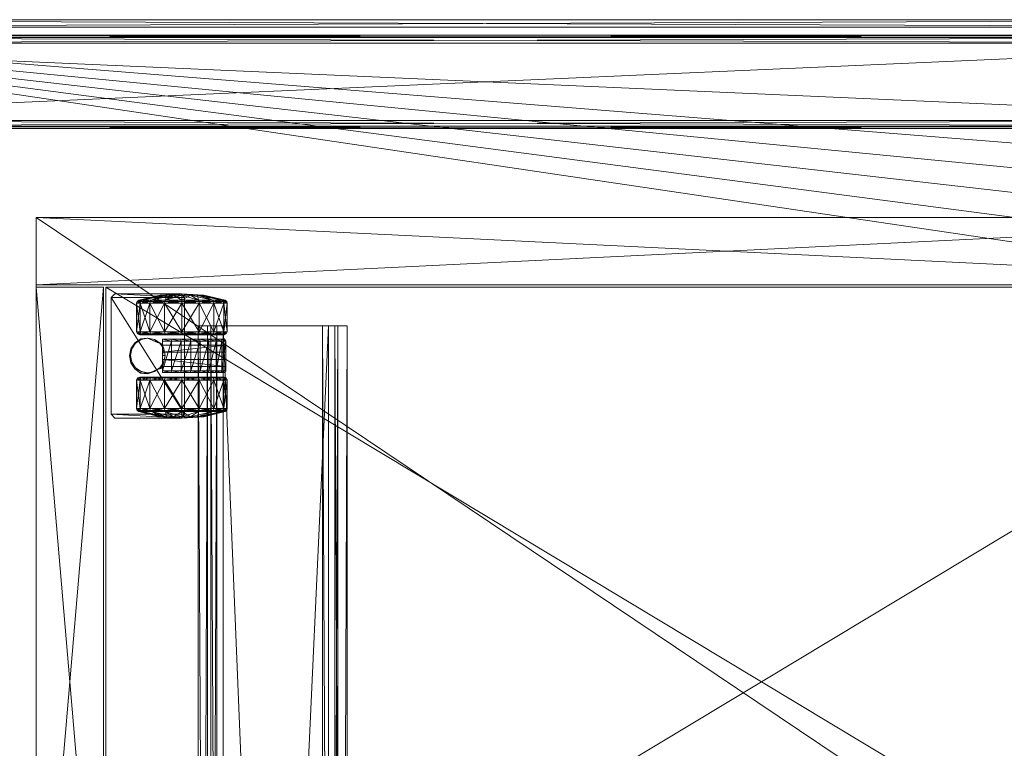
# Model space of a CAD drawing. Header units: inches. Extents: x 66 to 744, y -89 to 88.
# Tile 152 of 256: x 553 to 569, y 67 to 79. Entities that reach past the tile are written whole.
import ezdxf

# ---------------------------------------------------------------- set-up
doc = ezdxf.new("R2010")
doc.units = ezdxf.units.IN
doc.header["$MEASUREMENT"] = 0
for name, color, linetype, true_color in [('CET color Burlywood4', 7, 'Continuous', 0x8d7057), ('CET color Grey100', 7, 'Continuous', 0xffffff), ('CET color Grey19', 7, 'Continuous', 0x2f2e34), ('CET color Grey2', 7, 'Continuous', 0x060606), ('CET color Grey80', 7, 'Continuous', 0xcccdc8)]:
    doc.layers.add(name, color=color, linetype=linetype, true_color=true_color)
doc.layers.add('CET Default', color=7, linetype='Continuous')

# ---------------------------------------------------------------- blocks, each defined once
blk = doc.blocks.new('*C178')
at = {"layer": 'CET color Grey19', "linetype": 'Continuous', "lineweight": 0}
mesh = blk.add_polyface(dxfattribs=at)
corners = [(0, 2.2, -0.1), (0, 2.2), (0, 2.05, -0.1), (0, 2), (0, 1.9, -0.3), (0, 1.8, -0.2), (0, 0.2, -0.2), (0, 0.1, -0.3), (0, 0), (0, -0.05, -0.1), (0, -0.2), (0, -0.2, -0.1), (39, 2.2, -0.1), (39, 2.2, 0), (39, 2.05, -0.1), (39, 2, 0), (39, 1.9, -0.3), (39, 1.8, -0.2), (39, 0.2, -0.2), (39, 0.1, -0.3), (39, 0, 0), (39, -0.05, -0.1), (39, -0.2, 0), (39, -0.2, -0.1)]
mesh.append_faces([[corners[k] for k in face] for face in [(0, 2, 1, 0), (2, 3, 1, 2), (2, 4, 3, 2), (4, 5, 3, 4), (4, 6, 5, 4), (4, 7, 6, 4), (7, 8, 6, 7), (7, 9, 8, 7), (9, 10, 8, 9), (9, 11, 10, 9), (22, 23, 21, 22), (20, 22, 21, 20), (20, 21, 19, 20), (18, 20, 19, 18), (18, 19, 16, 18), (17, 18, 16, 17), (15, 17, 16, 15), (15, 16, 14, 15), (13, 15, 14, 13), (13, 14, 12, 13), (22, 20, 10, 22), (20, 8, 10, 20), (23, 22, 11, 23), (22, 10, 11, 22), (21, 23, 9, 21), (23, 11, 9, 23), (19, 21, 7, 19), (21, 9, 7, 21), (16, 19, 4, 16), (19, 7, 4, 19), (14, 16, 2, 14), (16, 4, 2, 16), (12, 14, 0, 12), (14, 2, 0, 14), (13, 12, 1, 13), (12, 0, 1, 12), (15, 13, 3, 15), (13, 1, 3, 13), (17, 15, 5, 17), (15, 3, 5, 15), (18, 17, 6, 18), (17, 5, 6, 17), (20, 18, 8, 20), (18, 6, 8, 18)]])
blk = doc.blocks.new('*C181')
at = {"layer": 'CET Default', "linetype": 'Continuous', "lineweight": 0, "rotation": 90.0000000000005}
blk.add_blockref('*C178', (97.944, 48.771), dxfattribs=at)
blk = doc.blocks.new('*C266')
at = {"layer": 'CET color Burlywood4', "linetype": 'Continuous', "lineweight": 0}
mesh = blk.add_polyface(dxfattribs=at)
corners = [(47.882, -0.118, 27.75), (0.118, -0.118, 27.75), (2.509, -23.913, 27.75), (4.512, -24.254, 27.75), (43.52, -29.575, 27.75), (44.003, -29.722, 27.75), (44.496, -29.828, 27.75), (44.996, -29.892, 27.75), (45.5, -29.913, 27.75), (47.882, -29.913, 27.75), (0.118, -23.913, 27.75)]
mesh.append_faces([[corners[k] for k in face] for face in [(0, 2, 1, 0), (0, 3, 2, 0), (0, 4, 3, 0), (0, 5, 4, 0), (0, 6, 5, 0), (0, 7, 6, 0), (0, 8, 7, 0), (0, 9, 8, 0), (2, 10, 1, 2)]])
at = {"layer": 'CET color Grey80', "linetype": 'Continuous', "lineweight": 0}
mesh = blk.add_polyface(dxfattribs=at)
corners = [(47.882, -0.118, 27.75), (47.882, -0.118, 29), (48, 0, 28.882), (48, 0, 27.868), (47.882, -29.913, 27.75), (47.882, -29.913, 29), (48, -29.913, 28.882), (48, -29.913, 27.868)]
mesh.append_faces([[corners[k] for k in face] for face in [(0, 4, 5, 0), (0, 5, 1, 0), (1, 5, 6, 1), (1, 6, 2, 1), (2, 6, 7, 2), (2, 7, 3, 2), (3, 7, 4, 3), (3, 4, 0, 3)]])
mesh = blk.add_polyface(dxfattribs=at)
corners = [(47.882, -0.118, 29), (0.118, -0.118, 29), (2.509, -23.913, 29), (4.512, -24.254, 29), (43.52, -29.575, 29), (44.003, -29.722, 29), (44.496, -29.828, 29), (44.996, -29.892, 29), (45.5, -29.913, 29), (47.882, -29.913, 29), (0.118, -23.913, 29)]
mesh.append_faces([[corners[k] for k in face] for face in [(0, 1, 2, 0), (0, 2, 3, 0), (0, 3, 4, 0), (0, 4, 5, 0), (0, 5, 6, 0), (0, 6, 7, 0), (0, 7, 8, 0), (0, 8, 9, 0), (2, 1, 10, 2)]])
mesh = blk.add_polyface(dxfattribs=at)
corners = [(46.25, -29.13, 27.625), (46.287, -29.13, 27.713), (46.375, -29.13, 27.75), (47.625, -29.13, 27.75), (47.713, -29.13, 27.713), (47.75, -29.13, 27.625), (47.75, -29.13, 26.375), (47.713, -29.13, 26.287), (47.625, -29.13, 26.25), (46.375, -29.13, 26.25), (46.287, -29.13, 26.287), (46.25, -29.13, 26.375), (46.25, -0.87, 27.625), (46.287, -0.87, 27.713), (46.375, -0.87, 27.75), (47.625, -0.87, 27.75), (47.713, -0.87, 27.713), (47.75, -0.87, 27.625), (47.75, -0.87, 26.375), (47.713, -0.87, 26.287), (47.625, -0.87, 26.25), (46.375, -0.87, 26.25), (46.287, -0.87, 26.287), (46.25, -0.87, 26.375)]
mesh.append_faces([[corners[k] for k in face] for face in [(0, 2, 1, 0), (0, 3, 2, 0), (0, 4, 3, 0), (0, 5, 4, 0), (0, 6, 5, 0), (0, 7, 6, 0), (0, 8, 7, 0), (0, 9, 8, 0), (0, 10, 9, 0), (0, 11, 10, 0), (22, 23, 12, 22), (21, 22, 12, 21), (20, 21, 12, 20), (19, 20, 12, 19), (18, 19, 12, 18), (17, 18, 12, 17), (16, 17, 12, 16), (15, 16, 12, 15), (14, 15, 12, 14), (13, 14, 12, 13), (13, 12, 1, 13), (12, 0, 1, 12), (14, 13, 2, 14), (13, 1, 2, 13), (15, 14, 3, 15), (14, 2, 3, 14), (16, 15, 4, 16), (15, 3, 4, 15), (17, 16, 5, 17), (16, 4, 5, 16), (18, 17, 6, 18), (17, 5, 6, 17), (19, 18, 7, 19), (18, 6, 7, 18), (20, 19, 8, 20), (19, 7, 8, 19), (21, 20, 9, 21), (20, 8, 9, 20), (22, 21, 10, 22), (21, 9, 10, 21), (23, 22, 11, 23), (22, 10, 11, 22), (12, 23, 0, 12), (23, 11, 0, 23)]])
mesh = blk.add_polyface(dxfattribs=at)
corners = [(46.25, -29.13, 21.515), (46.287, -29.13, 21.603), (46.375, -29.13, 21.64), (47.625, -29.13, 21.64), (47.713, -29.13, 21.603), (47.75, -29.13, 21.515), (47.75, -29.13, 21.125), (47.713, -29.13, 21.037), (47.625, -29.13, 21), (46.375, -29.13, 21), (46.287, -29.13, 21.037), (46.25, -29.13, 21.125), (46.25, -0.87, 21.515), (46.287, -0.87, 21.603), (46.375, -0.87, 21.64), (47.625, -0.87, 21.64), (47.713, -0.87, 21.603), (47.75, -0.87, 21.515), (47.75, -0.87, 21.125), (47.713, -0.87, 21.037), (47.625, -0.87, 21), (46.375, -0.87, 21), (46.287, -0.87, 21.037), (46.25, -0.87, 21.125)]
mesh.append_faces([[corners[k] for k in face] for face in [(0, 2, 1, 0), (0, 3, 2, 0), (0, 4, 3, 0), (0, 5, 4, 0), (0, 6, 5, 0), (0, 7, 6, 0), (0, 8, 7, 0), (0, 9, 8, 0), (0, 10, 9, 0), (0, 11, 10, 0), (22, 23, 12, 22), (21, 22, 12, 21), (20, 21, 12, 20), (19, 20, 12, 19), (18, 19, 12, 18), (17, 18, 12, 17), (16, 17, 12, 16), (15, 16, 12, 15), (14, 15, 12, 14), (13, 14, 12, 13), (13, 12, 1, 13), (12, 0, 1, 12), (14, 13, 2, 14), (13, 1, 2, 13), (15, 14, 3, 15), (14, 2, 3, 14), (16, 15, 4, 16), (15, 3, 4, 15), (17, 16, 5, 17), (16, 4, 5, 16), (18, 17, 6, 18), (17, 5, 6, 17), (19, 18, 7, 19), (18, 6, 7, 18), (20, 19, 8, 20), (19, 7, 8, 19), (21, 20, 9, 21), (20, 8, 9, 20), (22, 21, 10, 22), (21, 9, 10, 21), (23, 22, 11, 23), (22, 10, 11, 22), (12, 23, 0, 12), (23, 11, 0, 23)]])
blk = doc.blocks.new('*C270')
at = {"layer": 'CET Default', "linetype": 'Continuous', "lineweight": 0, "rotation": 89.99999999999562}
blk.add_blockref('*C266', (85.371, 44.701), dxfattribs=at)
blk = doc.blocks.new('*C254')
at = {"layer": 'CET color Grey100', "linetype": 'Continuous', "lineweight": 0}
mesh = blk.add_polyface(dxfattribs=at)
corners = [(0.02, 0.7, 24.691), (14.98, 0.7, 24.691), (14.98, 22.98, 24.691), (0.02, 22.98, 24.691)]
mesh.append_faces([[corners[k] for k in face] for face in [(0, 1, 2, 0), (0, 2, 3, 0)]])
mesh = blk.add_polyface(dxfattribs=at)
corners = [(0.02, 0.7, 24.671), (14.98, 0.7, 24.671), (14.98, 22.98, 24.671), (0.02, 22.98, 24.671)]
mesh.append_faces([[corners[k] for k in face] for face in [(0, 2, 1, 0), (0, 3, 2, 0)]])
mesh = blk.add_polyface(dxfattribs=at)
corners = [(1.145, 22.98, 1.891), (13.855, 22.98, 1.891), (13.855, 21.895, 1.891), (1.145, 21.895, 1.891), (1.145, 21.895, 24.652), (13.855, 21.895, 24.652), (13.855, 22.98, 24.652), (1.145, 22.98, 24.652)]
mesh.append_faces([[corners[k] for k in face] for face in [(0, 1, 2, 0), (0, 2, 3, 0), (4, 5, 6, 4), (4, 6, 7, 4), (3, 2, 5, 3), (3, 5, 4, 3), (2, 1, 6, 2), (2, 6, 5, 2), (1, 0, 7, 1), (1, 7, 6, 1), (0, 3, 4, 0), (0, 4, 7, 0)]])
mesh = blk.add_polyface(dxfattribs=at)
corners = [(13.895, 22.98, 1.891), (14.98, 22.98, 1.891), (14.98, 0.719, 1.891), (13.895, 0.719, 1.891), (13.895, 0.719, 24.652), (14.98, 0.719, 24.652), (14.98, 22.98, 24.652), (13.895, 22.98, 24.652)]
mesh.append_faces([[corners[k] for k in face] for face in [(0, 1, 2, 0), (0, 2, 3, 0), (4, 5, 6, 4), (4, 6, 7, 4), (3, 2, 5, 3), (3, 5, 4, 3), (2, 1, 6, 2), (2, 6, 5, 2), (1, 0, 7, 1), (1, 7, 6, 1), (0, 3, 4, 0), (0, 4, 7, 0)]])
mesh = blk.add_polyface(dxfattribs=at)
corners = [(1.145, 21.855, 1.891), (13.855, 21.855, 1.891), (13.855, 0.719, 1.891), (1.145, 0.719, 1.891), (1.145, 0.719, 2.23), (13.855, 0.719, 2.23), (13.855, 21.855, 2.23), (1.145, 21.855, 2.23)]
mesh.append_faces([[corners[k] for k in face] for face in [(0, 1, 2, 0), (0, 2, 3, 0), (4, 5, 6, 4), (4, 6, 7, 4), (3, 2, 5, 3), (3, 5, 4, 3), (2, 1, 6, 2), (2, 6, 5, 2), (1, 0, 7, 1), (1, 7, 6, 1), (0, 3, 4, 0), (0, 4, 7, 0)]])
at = {"layer": 'CET color Grey2', "linetype": 'Continuous', "lineweight": 0}
mesh = blk.add_polyface(dxfattribs=at)
corners = [(12.36, 21.145, 0.464), (11.901, 21.145, 0.464), (11.901, 21.303, 0.701), (12.36, 21.303, 0.701), (11.871, 21.139, 0.47), (11.871, 21.295, 0.704), (11.853, 21.121, 0.488), (11.853, 21.272, 0.714), (11.771, 20.955, 0.845), (11.901, 21.359, 0.98), (12.36, 21.359, 0.98), (11.871, 21.35, 0.98), (11.853, 21.325, 0.98), (11.771, 20.982, 0.98), (11.901, 21.303, 1.259), (11.871, 21.295, 1.256), (11.853, 21.272, 1.246), (11.771, 20.955, 1.115), (12.36, 21.303, 1.259), (11.901, 21.145, 1.496), (11.871, 21.139, 1.49), (11.853, 21.121, 1.472), (11.771, 20.878, 1.229), (12.36, 21.145, 1.496), (11.901, 20.908, 1.654), (11.871, 20.905, 1.646), (11.853, 20.895, 1.623), (11.75, 21.71, 2), (11.81, 21.77, 2), (11.81, 21.77, 1.881), (11.75, 21.71, 1.881), (11.75, 20.649, 1.881), (11.81, 20.589, 1.881)]
mesh.append_faces([[corners[k] for k in face] for face in [(0, 1, 2, 0), (0, 2, 3, 0), (1, 4, 5, 1), (1, 5, 2, 1), (4, 6, 7, 4), (4, 7, 5, 4), (6, 8, 7, 6), (3, 2, 9, 3), (3, 9, 10, 3), (2, 5, 11, 2), (2, 11, 9, 2), (5, 7, 12, 5), (5, 12, 11, 5), (7, 8, 13, 7), (7, 13, 12, 7), (10, 9, 14, 10), (9, 11, 15, 9), (9, 15, 14, 9), (11, 12, 16, 11), (11, 16, 15, 11), (12, 13, 17, 12), (12, 17, 16, 12), (18, 14, 19, 18), (14, 15, 20, 14), (14, 20, 19, 14), (15, 16, 21, 15), (15, 21, 20, 15), (16, 17, 22, 16), (16, 22, 21, 16), (23, 19, 24, 23), (19, 20, 25, 19), (20, 21, 26, 20), (27, 28, 29, 27), (27, 29, 30, 27), (31, 27, 30, 31), (29, 32, 31, 29), (29, 31, 30, 29)]])
mesh = blk.add_polyface(dxfattribs=at)
corners = [(12.751, 21.473, 1.587), (12.863, 21.451, 1.587), (12.863, 21.451, 0.675), (12.751, 21.473, 0.675), (12.959, 21.388, 1.587), (12.959, 21.388, 0.675), (13.026, 21.294, 1.587), (13.026, 21.294, 0.675), (13.037, 21.182, 1.587), (13.037, 21.182, 0.675), (13.09, 21.11, 1.461), (13.105, 21.135, 1.486), (13.105, 21.29, 1.254), (13.09, 21.257, 1.24), (13.14, 21.145, 1.496), (13.14, 21.303, 1.259), (13.105, 21.344, 0.98), (13.09, 21.309, 0.98), (13.14, 21.359, 0.98), (13.105, 21.29, 0.706), (13.09, 21.257, 0.72), (13.14, 21.303, 0.701), (13.105, 21.135, 0.474), (13.09, 21.11, 0.499), (13.14, 21.145, 0.464), (13.013, 21.287, 1.881), (13.034, 21.18, 1.881), (12.953, 21.377, 1.881), (12.862, 21.437, 1.881), (12.756, 21.458, 1.881), (12.967, 21.024, 1.587), (12.967, 21.024, 0.675), (13.69, 21.77, 2), (11.81, 21.77, 1.881), (11.81, 21.77, 2), (13.69, 21.77, 1.881), (11.81, 20.589, 1.881)]
mesh.append_faces([[corners[k] for k in face] for face in [(0, 1, 2, 0), (0, 2, 3, 0), (1, 4, 5, 1), (1, 5, 2, 1), (4, 6, 7, 4), (4, 7, 5, 4), (6, 8, 9, 6), (6, 9, 7, 6), (10, 11, 12, 10), (10, 12, 13, 10), (11, 14, 15, 11), (11, 15, 12, 11), (13, 12, 16, 13), (13, 16, 17, 13), (12, 15, 18, 12), (12, 18, 16, 12), (17, 16, 19, 17), (17, 19, 20, 17), (16, 18, 21, 16), (16, 21, 19, 16), (20, 19, 22, 20), (20, 22, 23, 20), (19, 21, 24, 19), (19, 24, 22, 19), (8, 6, 25, 8), (8, 25, 26, 8), (6, 4, 27, 6), (6, 27, 25, 6), (4, 1, 28, 4), (4, 28, 27, 4), (1, 0, 29, 1), (1, 29, 28, 1), (30, 8, 26, 30), (8, 30, 31, 8), (8, 31, 9, 8), (32, 33, 34, 32), (35, 36, 33, 35)]])
mesh = blk.add_polyface(dxfattribs=at)
corners = [(13.14, 21.145, 1.496), (13.599, 21.145, 1.496), (13.599, 21.303, 1.259), (13.14, 21.303, 1.259), (13.629, 21.139, 1.49), (13.629, 21.295, 1.256), (13.647, 21.121, 1.472), (13.647, 21.272, 1.246), (13.729, 20.955, 1.115), (13.599, 21.359, 0.98), (13.14, 21.359, 0.98), (13.629, 21.35, 0.98), (13.647, 21.325, 0.98), (13.729, 20.982, 0.98), (13.599, 21.303, 0.701), (13.14, 21.303, 0.701), (13.629, 21.295, 0.704), (13.647, 21.272, 0.714), (13.729, 20.955, 0.845), (13.599, 21.145, 0.464), (13.14, 21.145, 0.464), (13.629, 21.139, 0.47), (13.647, 21.121, 0.488), (13.729, 20.878, 0.731), (13.75, 21.71, 2), (13.75, 21.71, 1.881), (13.69, 21.77, 1.881), (13.69, 21.77, 2), (11.81, 21.77, 1.881), (13.75, 20.649, 2), (13.75, 20.649, 1.881), (13.69, 20.589, 1.881), (11.81, 20.589, 1.881)]
mesh.append_faces([[corners[k] for k in face] for face in [(0, 1, 2, 0), (0, 2, 3, 0), (1, 4, 5, 1), (1, 5, 2, 1), (4, 6, 7, 4), (4, 7, 5, 4), (6, 8, 7, 6), (3, 2, 9, 3), (3, 9, 10, 3), (2, 5, 11, 2), (2, 11, 9, 2), (5, 7, 12, 5), (5, 12, 11, 5), (7, 8, 13, 7), (7, 13, 12, 7), (10, 9, 14, 10), (10, 14, 15, 10), (9, 11, 16, 9), (9, 16, 14, 9), (11, 12, 17, 11), (11, 17, 16, 11), (12, 13, 18, 12), (12, 18, 17, 12), (15, 14, 19, 15), (15, 19, 20, 15), (14, 16, 21, 14), (14, 21, 19, 14), (16, 17, 22, 16), (16, 22, 21, 16), (17, 23, 22, 17), (24, 25, 26, 24), (24, 26, 27, 24), (27, 26, 28, 27), (24, 29, 30, 24), (24, 30, 25, 24), (25, 30, 31, 25), (25, 31, 26, 25), (26, 31, 32, 26)]])
mesh = blk.add_polyface(dxfattribs=at)
corners = [(12.395, 20.629, 0.265), (12.36, 20.629, 0.25), (12.36, 20.908, 0.306), (11.901, 20.629, 0.25), (11.901, 20.908, 0.306), (11.871, 20.629, 0.259), (11.871, 20.905, 0.314), (11.853, 20.895, 0.337), (11.853, 20.629, 0.284), (11.771, 20.764, 0.654), (12.395, 20.903, 0.319), (12.36, 21.145, 0.464), (11.901, 21.145, 0.464), (11.871, 21.139, 0.47), (11.853, 21.121, 0.488), (11.771, 20.878, 0.731), (11.75, 20.629, 0.98), (11.771, 20.955, 0.845), (11.771, 20.982, 0.98), (11.771, 20.955, 1.115), (11.771, 20.878, 1.229), (12.36, 21.145, 1.496), (11.901, 20.908, 1.654), (12.36, 20.908, 1.654), (11.901, 21.145, 1.496), (11.871, 20.905, 1.646), (11.871, 21.139, 1.49), (11.853, 20.895, 1.623), (11.853, 21.121, 1.472), (11.771, 20.764, 1.306), (11.901, 20.629, 1.71), (12.36, 20.629, 1.71), (11.871, 20.629, 1.701), (11.853, 20.629, 1.676), (11.771, 20.629, 1.333), (11.75, 20.649, 1.881), (11.75, 20.649, 2), (11.75, 21.71, 2)]
mesh.append_faces([[corners[k] for k in face] for face in [(0, 1, 2, 0), (1, 3, 4, 1), (1, 4, 2, 1), (3, 5, 6, 3), (3, 6, 4, 3), (5, 7, 6, 5), (8, 9, 7, 8), (10, 2, 11, 10), (2, 4, 12, 2), (2, 12, 11, 2), (4, 6, 13, 4), (4, 13, 12, 4), (6, 7, 14, 6), (6, 14, 13, 6), (7, 9, 15, 7), (7, 15, 14, 7), (9, 16, 15, 9), (14, 15, 17, 14), (15, 16, 17, 15), (17, 16, 18, 17), (18, 16, 19, 18), (19, 16, 20, 19), (21, 22, 23, 21), (24, 25, 22, 24), (26, 27, 25, 26), (28, 20, 29, 28), (28, 29, 27, 28), (20, 16, 29, 20), (23, 22, 30, 23), (23, 30, 31, 23), (22, 25, 32, 22), (22, 32, 30, 22), (25, 27, 33, 25), (25, 33, 32, 25), (27, 29, 34, 27), (27, 34, 33, 27), (35, 36, 37, 35)]])
mesh = blk.add_polyface(dxfattribs=at)
corners = [(12.463, 21.184, 1.587), (12.474, 21.296, 1.587), (12.474, 21.296, 0.675), (12.463, 21.184, 0.675), (12.542, 21.388, 1.587), (12.542, 21.388, 0.675), (12.638, 21.451, 1.587), (12.638, 21.451, 0.675), (12.751, 21.473, 1.587), (12.751, 21.473, 0.675), (12.41, 21.11, 0.499), (12.395, 21.135, 0.474), (12.395, 21.29, 0.706), (12.41, 21.257, 0.72), (12.36, 21.145, 0.464), (12.36, 21.303, 0.701), (12.395, 21.344, 0.98), (12.41, 21.309, 0.98), (12.36, 21.359, 0.98), (12.395, 21.29, 1.254), (12.41, 21.257, 1.24), (12.36, 21.303, 1.259), (11.901, 21.303, 1.259), (12.395, 21.135, 1.486), (12.41, 21.11, 1.461), (12.36, 21.145, 1.496), (11.901, 21.145, 1.496), (12.36, 20.908, 1.654), (12.649, 21.437, 1.881), (12.756, 21.458, 1.881), (12.559, 21.377, 1.881), (12.499, 21.287, 1.881), (12.478, 21.18, 1.881), (12.533, 21.026, 1.587), (12.499, 21.074, 1.881), (12.533, 21.026, 0.675)]
mesh.append_faces([[corners[k] for k in face] for face in [(0, 1, 2, 0), (0, 2, 3, 0), (1, 4, 5, 1), (1, 5, 2, 1), (4, 6, 7, 4), (4, 7, 5, 4), (6, 8, 9, 6), (6, 9, 7, 6), (10, 11, 12, 10), (10, 12, 13, 10), (11, 14, 15, 11), (11, 15, 12, 11), (13, 12, 16, 13), (13, 16, 17, 13), (12, 15, 18, 12), (12, 18, 16, 12), (17, 16, 19, 17), (17, 19, 20, 17), (16, 18, 21, 16), (16, 21, 19, 16), (18, 22, 21, 18), (20, 19, 23, 20), (20, 23, 24, 20), (19, 21, 25, 19), (19, 25, 23, 19), (21, 26, 25, 21), (23, 25, 27, 23), (8, 6, 28, 8), (8, 28, 29, 8), (6, 4, 30, 6), (6, 30, 28, 6), (4, 1, 31, 4), (4, 31, 30, 4), (1, 0, 32, 1), (1, 32, 31, 1), (0, 33, 34, 0), (0, 34, 32, 0), (35, 0, 3, 35)]])
mesh = blk.add_polyface(dxfattribs=at)
corners = [(12.482, 20.652, 1.648), (12.482, 20.804, 1.617), (12.51, 20.798, 1.646), (12.482, 20.945, 1.553), (12.51, 20.945, 1.587), (12.99, 20.798, 1.646), (12.99, 20.945, 1.587), (12.51, 20.642, 1.671), (12.99, 20.642, 1.671), (12.41, 20.629, 0.3), (12.395, 20.903, 0.319), (12.41, 20.889, 0.352), (12.395, 20.629, 0.265), (12.36, 20.908, 0.306), (12.41, 20.629, 0.98), (12.41, 21.11, 0.499), (12.395, 21.135, 0.474), (12.36, 21.145, 0.464), (12.41, 21.257, 0.72), (12.41, 21.309, 0.98), (12.41, 21.257, 1.24), (12.41, 21.11, 1.461), (12.41, 20.889, 1.608), (12.395, 21.135, 1.486), (12.395, 20.903, 1.641), (12.36, 20.908, 1.654), (12.395, 20.629, 1.695), (12.41, 20.629, 1.66), (12.36, 20.629, 1.71), (12.533, 21.026, 1.587), (12.548, 20.971, 1.587), (12.559, 20.984, 1.881), (12.499, 21.074, 1.881), (12.578, 20.945, 1.587), (12.649, 20.923, 1.881), (12.756, 20.945, 1.587), (12.756, 20.902, 1.881), (12.578, 20.945, 0.735), (12.69, 20.945, 0.735), (12.69, 20.945, 1.553), (12.533, 21.026, 0.675), (12.463, 21.184, 1.587), (12.548, 20.971, 0.675), (12.578, 20.945, 0.675)]
mesh.append_faces([[corners[k] for k in face] for face in [(0, 1, 2, 0), (1, 3, 4, 1), (1, 4, 2, 1), (4, 2, 5, 4), (4, 5, 6, 4), (2, 7, 8, 2), (2, 8, 5, 2), (9, 10, 11, 9), (12, 13, 10, 12), (14, 11, 15, 14), (11, 10, 16, 11), (11, 16, 15, 11), (10, 17, 16, 10), (14, 15, 18, 14), (14, 18, 19, 14), (14, 19, 20, 14), (14, 20, 21, 14), (14, 21, 22, 14), (21, 23, 24, 21), (21, 24, 22, 21), (23, 25, 24, 23), (22, 24, 26, 22), (22, 26, 27, 22), (24, 25, 28, 24), (24, 28, 26, 24), (29, 30, 31, 29), (29, 31, 32, 29), (30, 33, 34, 30), (30, 34, 31, 30), (33, 35, 36, 33), (33, 36, 34, 33), (37, 38, 39, 37), (37, 39, 33, 37), (40, 29, 41, 40), (40, 42, 30, 40), (40, 30, 29, 40), (43, 33, 30, 43), (43, 30, 42, 43)]])
mesh = blk.add_polyface(dxfattribs=at)
corners = [(13.09, 20.629, 1.66), (13.105, 20.903, 1.641), (13.09, 20.889, 1.608), (13.105, 20.629, 1.695), (13.14, 20.629, 1.71), (13.14, 20.908, 1.654), (13.09, 20.629, 0.98), (13.09, 21.11, 1.461), (13.105, 21.135, 1.486), (13.14, 21.145, 1.496), (13.09, 21.257, 1.24), (13.09, 21.309, 0.98), (13.09, 21.257, 0.72), (13.09, 21.11, 0.499), (13.09, 20.889, 0.352), (13.105, 21.135, 0.474), (13.105, 20.903, 0.319), (13.14, 21.145, 0.464), (13.14, 20.908, 0.306), (13.105, 20.629, 0.265), (13.09, 20.629, 0.3), (13.14, 20.629, 0.25), (12.756, 20.945, 1.587), (12.922, 20.945, 1.587), (12.862, 20.923, 1.881), (12.756, 20.902, 1.881), (12.952, 20.969, 1.587), (12.953, 20.984, 1.881), (12.967, 21.024, 1.587), (13.013, 21.074, 1.881), (13.034, 21.18, 1.881), (12.81, 20.945, 1.553), (12.81, 20.945, 0.735), (12.922, 20.945, 0.735), (12.952, 20.971, 0.675), (12.967, 21.024, 0.675), (12.922, 20.945, 0.675), (12.99, 20.642, 1.671), (12.99, 20.798, 1.646), (13.018, 20.804, 1.617), (12.99, 20.945, 1.587), (13.018, 20.945, 1.553)]
mesh.append_faces([[corners[k] for k in face] for face in [(0, 1, 2, 0), (3, 4, 5, 3), (3, 5, 1, 3), (6, 2, 7, 6), (2, 1, 8, 2), (2, 8, 7, 2), (1, 5, 9, 1), (1, 9, 8, 1), (6, 7, 10, 6), (6, 10, 11, 6), (6, 11, 12, 6), (6, 12, 13, 6), (6, 13, 14, 6), (13, 15, 16, 13), (13, 16, 14, 13), (15, 17, 18, 15), (15, 18, 16, 15), (14, 16, 19, 14), (14, 19, 20, 14), (16, 18, 21, 16), (16, 21, 19, 16), (22, 23, 24, 22), (22, 24, 25, 22), (23, 26, 27, 23), (23, 27, 24, 23), (26, 28, 29, 26), (26, 29, 27, 26), (28, 30, 29, 28), (31, 32, 33, 31), (31, 33, 23, 31), (26, 34, 35, 26), (26, 35, 28, 26), (34, 26, 23, 34), (34, 23, 36, 34), (37, 38, 39, 37), (38, 40, 41, 38), (38, 41, 39, 38)]])
mesh = blk.add_polyface(dxfattribs=at)
corners = [(13.14, 20.629, 1.71), (13.599, 20.629, 1.71), (13.599, 20.908, 1.654), (13.14, 20.908, 1.654), (13.629, 20.629, 1.701), (13.629, 20.905, 1.646), (13.647, 20.895, 1.623), (13.647, 20.629, 1.676), (13.729, 20.764, 1.306), (13.599, 21.145, 1.496), (13.14, 21.145, 1.496), (13.629, 21.139, 1.49), (13.647, 21.121, 1.472), (13.729, 20.878, 1.229), (13.75, 20.629, 0.98), (13.729, 20.955, 1.115), (13.729, 20.982, 0.98), (13.729, 20.955, 0.845), (13.647, 21.272, 0.714), (13.729, 20.878, 0.731), (13.14, 21.145, 0.464), (13.599, 21.145, 0.464), (13.599, 20.908, 0.306), (13.14, 20.908, 0.306), (13.629, 21.139, 0.47), (13.629, 20.905, 0.314), (13.647, 21.121, 0.488), (13.647, 20.895, 0.337), (13.729, 20.764, 0.654), (13.599, 20.629, 0.25), (13.14, 20.629, 0.25), (13.629, 20.629, 0.259), (13.647, 20.629, 0.284), (13.729, 20.629, 0.627)]
mesh.append_faces([[corners[k] for k in face] for face in [(0, 1, 2, 0), (0, 2, 3, 0), (1, 4, 5, 1), (1, 5, 2, 1), (4, 6, 5, 4), (7, 8, 6, 7), (3, 2, 9, 3), (3, 9, 10, 3), (2, 5, 11, 2), (2, 11, 9, 2), (5, 6, 12, 5), (5, 12, 11, 5), (6, 8, 13, 6), (6, 13, 12, 6), (8, 14, 13, 8), (12, 13, 15, 12), (13, 14, 15, 13), (15, 14, 16, 15), (16, 14, 17, 16), (18, 17, 19, 18), (17, 14, 19, 17), (20, 21, 22, 20), (20, 22, 23, 20), (21, 24, 25, 21), (21, 25, 22, 21), (24, 26, 27, 24), (24, 27, 25, 24), (26, 19, 28, 26), (26, 28, 27, 26), (19, 14, 28, 19), (23, 22, 29, 23), (23, 29, 30, 23), (22, 25, 31, 22), (22, 31, 29, 22), (25, 27, 32, 25), (25, 32, 31, 25), (27, 28, 33, 27), (27, 33, 32, 27)]])
mesh = blk.add_polyface(dxfattribs=at)
corners = [(12.36, 20.629, 1.71), (11.901, 20.629, 1.71), (11.901, 20.35, 1.654), (12.36, 20.35, 1.654), (11.871, 20.629, 1.701), (11.871, 20.353, 1.646), (11.853, 20.629, 1.676), (11.853, 20.363, 1.623), (11.771, 20.629, 1.333), (11.771, 20.494, 1.306), (11.75, 20.629, 0.98), (11.901, 20.113, 1.496), (11.871, 20.119, 1.49), (11.853, 20.137, 1.472), (11.771, 20.38, 1.229), (11.771, 20.303, 1.115), (11.771, 20.276, 0.98), (11.771, 20.303, 0.845), (11.771, 20.38, 0.731), (11.853, 20.137, 0.488), (11.771, 20.494, 0.654), (11.853, 20.363, 0.337), (12.36, 20.35, 0.306), (11.901, 20.35, 0.306), (11.901, 20.629, 0.25), (11.871, 20.353, 0.314), (11.871, 20.629, 0.259), (11.853, 20.629, 0.284), (11.771, 20.629, 0.627), (11.853, 20.895, 0.337), (11.771, 20.764, 0.654), (11.771, 20.764, 1.306), (11.81, 20.589, 1.881), (11.81, 20.589, 2), (11.75, 20.649, 2), (11.75, 20.649, 1.881)]
mesh.append_faces([[corners[k] for k in face] for face in [(0, 1, 2, 0), (0, 2, 3, 0), (1, 4, 5, 1), (1, 5, 2, 1), (4, 6, 7, 4), (4, 7, 5, 4), (6, 8, 9, 6), (6, 9, 7, 6), (8, 10, 9, 8), (3, 2, 11, 3), (2, 5, 12, 2), (5, 7, 13, 5), (5, 13, 12, 5), (7, 9, 14, 7), (7, 14, 13, 7), (9, 10, 14, 9), (13, 14, 15, 13), (14, 10, 15, 14), (15, 10, 16, 15), (16, 10, 17, 16), (17, 10, 18, 17), (19, 18, 20, 19), (19, 20, 21, 19), (18, 10, 20, 18), (22, 23, 24, 22), (23, 25, 26, 23), (23, 26, 24, 23), (25, 21, 27, 25), (25, 27, 26, 25), (21, 20, 28, 21), (21, 28, 27, 21), (20, 10, 28, 20), (26, 27, 29, 26), (27, 28, 30, 27), (28, 10, 30, 28), (31, 10, 8, 31), (32, 33, 34, 32), (32, 34, 35, 32)]])
mesh = blk.add_polyface(dxfattribs=at)
corners = [(12.51, 20.333, 1.617), (12.99, 20.195, 1.541), (12.99, 20.333, 1.617), (13.09, 20.629, 0.98), (13.09, 20.629, 1.66), (13.09, 20.889, 1.608), (13.105, 20.629, 1.695), (13.105, 20.903, 1.641), (13.09, 20.889, 0.352), (13.09, 20.629, 0.3), (13.09, 20.369, 0.352), (13.105, 20.629, 0.265), (13.105, 20.355, 0.319), (13.14, 20.629, 0.25), (13.14, 20.35, 0.306), (13.599, 20.35, 0.306), (13.09, 20.148, 0.499), (13.105, 20.123, 0.474), (13.14, 20.113, 0.464), (13.09, 20.001, 0.72), (13.09, 19.949, 0.98), (13.09, 20.001, 1.24), (13.09, 20.148, 1.461), (13.09, 20.369, 1.608), (13.105, 20.355, 1.641), (13.105, 20.123, 1.486), (13.14, 20.35, 1.654), (13.14, 20.629, 1.71), (12.922, 19.923, 0.675), (12.922, 20.945, 0.675), (12.922, 20.945, 0.735), (12.922, 19.923, 0.735), (12.81, 20.945, 0.735), (12.81, 19.923, 1.163), (12.81, 20.945, 1.553), (12.81, 20.348, 1.604), (13.69, 20.589, 2), (11.81, 20.589, 2), (11.81, 20.589, 1.881), (13.69, 20.589, 1.881), (13.018, 20.348, 1.604), (12.99, 20.485, 1.661), (13.018, 20.498, 1.643), (12.99, 20.642, 1.671), (13.018, 20.652, 1.648), (13.018, 20.804, 1.617)]
mesh.append_faces([[corners[k] for k in face] for face in [(0, 1, 2, 0), (3, 4, 5, 3), (4, 6, 7, 4), (3, 8, 9, 3), (3, 9, 10, 3), (9, 11, 12, 9), (9, 12, 10, 9), (11, 13, 14, 11), (11, 14, 12, 11), (13, 15, 14, 13), (3, 10, 16, 3), (10, 12, 17, 10), (10, 17, 16, 10), (12, 14, 18, 12), (3, 16, 19, 3), (3, 19, 20, 3), (3, 20, 21, 3), (3, 21, 22, 3), (3, 22, 23, 3), (22, 24, 23, 22), (25, 26, 24, 25), (3, 23, 4, 3), (23, 24, 6, 23), (23, 6, 4, 23), (24, 26, 27, 24), (24, 27, 6, 24), (28, 29, 30, 28), (31, 30, 32, 31), (33, 32, 34, 33), (34, 35, 33, 34), (36, 37, 38, 36), (36, 38, 39, 36), (1, 2, 40, 1), (2, 41, 42, 2), (2, 42, 40, 2), (41, 43, 44, 41), (41, 44, 42, 41), (43, 45, 44, 43)]])
mesh = blk.add_polyface(dxfattribs=at)
corners = [(12.482, 20.348, 1.604), (12.482, 20.498, 1.643), (12.51, 20.485, 1.661), (12.51, 20.333, 1.617), (12.482, 20.652, 1.648), (12.51, 20.642, 1.671), (12.51, 20.798, 1.646), (12.99, 20.485, 1.661), (12.99, 20.642, 1.671), (12.99, 20.333, 1.617), (12.41, 20.629, 0.98), (12.41, 20.629, 1.66), (12.41, 20.369, 1.608), (12.395, 20.629, 1.695), (12.395, 20.355, 1.641), (12.36, 20.629, 1.71), (12.36, 20.35, 1.654), (12.41, 20.148, 1.461), (12.395, 20.123, 1.486), (12.36, 20.113, 1.496), (12.41, 20.001, 1.24), (12.41, 19.949, 0.98), (12.41, 20.001, 0.72), (12.41, 20.148, 0.499), (12.41, 20.369, 0.352), (12.41, 20.629, 0.3), (12.395, 20.355, 0.319), (12.395, 20.629, 0.265), (12.36, 20.35, 0.306), (12.36, 20.629, 0.25), (11.901, 20.629, 0.25), (12.41, 20.889, 0.352), (12.395, 20.903, 0.319), (12.41, 20.889, 1.608), (12.69, 19.923, 1.163), (12.69, 20.348, 1.604), (12.69, 20.945, 1.553), (12.578, 20.945, 0.735), (12.578, 20.945, 0.675), (12.578, 19.923, 0.675), (12.578, 19.923, 0.735), (12.69, 20.945, 0.735), (12.69, 19.923, 0.735)]
mesh.append_faces([[corners[k] for k in face] for face in [(0, 1, 2, 0), (0, 2, 3, 0), (1, 4, 5, 1), (1, 5, 2, 1), (4, 6, 5, 4), (5, 2, 7, 5), (5, 7, 8, 5), (2, 3, 9, 2), (2, 9, 7, 2), (10, 11, 12, 10), (11, 13, 14, 11), (11, 14, 12, 11), (13, 15, 16, 13), (13, 16, 14, 13), (10, 12, 17, 10), (12, 14, 18, 12), (14, 16, 19, 14), (10, 17, 20, 10), (10, 20, 21, 10), (10, 21, 22, 10), (10, 22, 23, 10), (10, 23, 24, 10), (10, 24, 25, 10), (24, 26, 27, 24), (24, 27, 25, 24), (26, 28, 29, 26), (26, 29, 27, 26), (28, 30, 29, 28), (10, 25, 31, 10), (25, 27, 32, 25), (10, 33, 11, 10), (34, 35, 36, 34), (37, 38, 39, 37), (37, 39, 40, 37), (41, 37, 40, 41), (41, 40, 42, 41), (41, 42, 34, 41), (41, 34, 36, 41)]])
mesh = blk.add_polyface(dxfattribs=at)
corners = [(12.51, 20.195, 1.541), (12.99, 20.077, 1.436), (12.99, 20.195, 1.541), (12.51, 20.077, 1.436), (12.99, 19.985, 1.308), (12.51, 19.985, 1.308), (12.99, 19.923, 1.163), (13.105, 20.355, 0.319), (13.14, 20.113, 0.464), (13.105, 20.123, 0.474), (13.14, 20.35, 0.306), (13.599, 20.113, 0.464), (13.09, 20.148, 0.499), (13.105, 19.968, 0.706), (13.09, 20.001, 0.72), (13.14, 19.955, 0.701), (13.599, 19.955, 0.701), (13.105, 19.914, 0.98), (13.09, 19.949, 0.98), (13.14, 19.899, 0.98), (13.105, 19.968, 1.254), (13.09, 20.001, 1.24), (13.14, 19.955, 1.259), (13.105, 20.123, 1.486), (13.09, 20.148, 1.461), (13.14, 20.113, 1.496), (13.105, 20.355, 1.641), (13.14, 20.35, 1.654), (12.922, 19.923, 0.675), (12.922, 20.945, 0.735), (12.922, 19.923, 0.735), (12.81, 20.945, 0.735), (12.81, 19.923, 0.735), (12.81, 19.923, 1.163), (12.69, 19.923, 1.163), (12.69, 19.923, 0.735), (12.578, 19.923, 0.675), (13.018, 20.003, 1.305), (13.018, 19.943, 1.163), (13.018, 20.094, 1.43), (13.018, 20.211, 1.532), (13.018, 20.348, 1.604)]
mesh.append_faces([[corners[k] for k in face] for face in [(0, 1, 2, 0), (3, 4, 1, 3), (5, 6, 4, 5), (7, 8, 9, 7), (10, 11, 8, 10), (12, 9, 13, 12), (12, 13, 14, 12), (9, 8, 15, 9), (9, 15, 13, 9), (8, 16, 15, 8), (14, 13, 17, 14), (14, 17, 18, 14), (13, 15, 19, 13), (13, 19, 17, 13), (18, 17, 20, 18), (18, 20, 21, 18), (17, 19, 22, 17), (17, 22, 20, 17), (21, 20, 23, 21), (21, 23, 24, 21), (20, 22, 25, 20), (20, 25, 23, 20), (24, 23, 26, 24), (23, 25, 27, 23), (28, 29, 30, 28), (30, 31, 32, 30), (33, 32, 31, 33), (33, 34, 35, 33), (33, 35, 32, 33), (30, 36, 28, 30), (6, 4, 37, 6), (6, 37, 38, 6), (4, 1, 39, 4), (4, 39, 37, 4), (1, 2, 40, 1), (1, 40, 39, 1), (2, 41, 40, 2)]])
mesh = blk.add_polyface(dxfattribs=at)
corners = [(13.629, 20.629, 1.701), (13.647, 20.629, 1.676), (13.647, 20.895, 1.623), (13.729, 20.629, 1.333), (13.729, 20.764, 1.306), (13.75, 20.629, 0.98), (13.729, 20.764, 0.654), (13.729, 20.629, 0.627), (13.14, 20.629, 0.25), (13.599, 20.629, 0.25), (13.599, 20.35, 0.306), (13.629, 20.629, 0.259), (13.629, 20.353, 0.314), (13.647, 20.629, 0.284), (13.647, 20.363, 0.337), (13.729, 20.494, 0.654), (13.14, 20.35, 0.306), (13.599, 20.113, 0.464), (13.629, 20.119, 0.47), (13.647, 20.137, 0.488), (13.729, 20.38, 0.731), (13.729, 20.303, 0.845), (13.729, 20.276, 0.98), (13.729, 20.303, 1.115), (13.729, 20.38, 1.229), (13.647, 20.137, 1.472), (13.729, 20.494, 1.306), (13.647, 20.363, 1.623), (13.14, 20.35, 1.654), (13.599, 20.35, 1.654), (13.599, 20.629, 1.71), (13.14, 20.629, 1.71), (13.629, 20.353, 1.646), (13.75, 20.649, 2), (13.69, 20.589, 2), (13.69, 20.589, 1.881), (13.75, 20.649, 1.881)]
mesh.append_faces([[corners[k] for k in face] for face in [(0, 1, 2, 0), (1, 3, 4, 1), (3, 5, 4, 3), (6, 5, 7, 6), (8, 9, 10, 8), (9, 11, 12, 9), (9, 12, 10, 9), (11, 13, 14, 11), (11, 14, 12, 11), (13, 7, 15, 13), (13, 15, 14, 13), (7, 5, 15, 7), (16, 10, 17, 16), (10, 12, 18, 10), (12, 14, 19, 12), (12, 19, 18, 12), (14, 15, 20, 14), (14, 20, 19, 14), (15, 5, 20, 15), (19, 20, 21, 19), (20, 5, 21, 20), (21, 5, 22, 21), (22, 5, 23, 22), (23, 5, 24, 23), (25, 24, 26, 25), (25, 26, 27, 25), (24, 5, 26, 24), (28, 29, 30, 28), (28, 30, 31, 28), (29, 32, 0, 29), (29, 0, 30, 29), (32, 27, 1, 32), (32, 1, 0, 32), (27, 26, 3, 27), (27, 3, 1, 27), (26, 5, 3, 26), (33, 34, 35, 33), (33, 35, 36, 33)]])
mesh = blk.add_polyface(dxfattribs=at)
corners = [(12.36, 20.35, 1.654), (11.901, 20.113, 1.496), (12.36, 20.113, 1.496), (11.901, 20.35, 1.654), (11.871, 20.119, 1.49), (11.901, 19.955, 1.259), (12.36, 19.955, 1.259), (11.871, 19.963, 1.256), (11.853, 20.137, 1.472), (11.853, 19.986, 1.246), (11.771, 20.303, 1.115), (11.901, 19.899, 0.98), (12.36, 19.899, 0.98), (11.871, 19.908, 0.98), (11.853, 19.933, 0.98), (11.771, 20.276, 0.98), (11.901, 19.955, 0.701), (12.36, 19.955, 0.701), (11.871, 19.963, 0.704), (11.853, 19.986, 0.714), (11.771, 20.303, 0.845), (11.901, 20.113, 0.464), (11.871, 20.119, 0.47), (11.853, 20.137, 0.488), (11.771, 20.38, 0.731), (12.36, 20.113, 0.464), (11.901, 20.35, 0.306), (11.871, 20.353, 0.314), (11.853, 20.363, 0.337)]
mesh.append_faces([[corners[k] for k in face] for face in [(0, 1, 2, 0), (3, 4, 1, 3), (2, 1, 5, 2), (2, 5, 6, 2), (1, 4, 7, 1), (1, 7, 5, 1), (4, 8, 9, 4), (4, 9, 7, 4), (8, 10, 9, 8), (6, 5, 11, 6), (6, 11, 12, 6), (5, 7, 13, 5), (5, 13, 11, 5), (7, 9, 14, 7), (7, 14, 13, 7), (9, 10, 15, 9), (9, 15, 14, 9), (12, 11, 16, 12), (12, 16, 17, 12), (11, 13, 18, 11), (11, 18, 16, 11), (13, 14, 19, 13), (13, 19, 18, 13), (14, 15, 20, 14), (14, 20, 19, 14), (17, 16, 21, 17), (16, 18, 22, 16), (16, 22, 21, 16), (18, 19, 23, 18), (18, 23, 22, 18), (19, 20, 24, 19), (19, 24, 23, 19), (25, 21, 26, 25), (21, 22, 27, 21), (21, 27, 26, 21), (22, 23, 28, 22), (22, 28, 27, 22)]])
mesh = blk.add_polyface(dxfattribs=at)
corners = [(12.482, 19.943, 1.163), (12.482, 20.003, 1.305), (12.51, 19.985, 1.308), (12.51, 19.923, 1.163), (12.482, 20.094, 1.43), (12.51, 20.077, 1.436), (12.482, 20.211, 1.532), (12.51, 20.195, 1.541), (12.482, 20.348, 1.604), (12.51, 20.333, 1.617), (12.99, 20.195, 1.541), (12.99, 20.077, 1.436), (12.99, 19.985, 1.308), (12.99, 19.923, 1.163), (12.41, 20.369, 1.608), (12.395, 20.123, 1.486), (12.41, 20.148, 1.461), (12.395, 20.355, 1.641), (12.36, 20.113, 1.496), (12.395, 19.968, 1.254), (12.41, 20.001, 1.24), (12.36, 19.955, 1.259), (12.395, 19.914, 0.98), (12.41, 19.949, 0.98), (12.36, 19.899, 0.98), (12.395, 19.968, 0.706), (12.41, 20.001, 0.72), (12.36, 19.955, 0.701), (12.395, 20.123, 0.474), (12.41, 20.148, 0.499), (12.36, 20.113, 0.464), (11.901, 20.113, 0.464), (12.395, 20.355, 0.319), (12.41, 20.369, 0.352), (12.36, 20.35, 0.306), (11.901, 20.35, 0.306), (12.922, 19.923, 0.735), (12.578, 19.923, 0.735), (12.578, 19.923, 0.675)]
mesh.append_faces([[corners[k] for k in face] for face in [(0, 1, 2, 0), (0, 2, 3, 0), (1, 4, 5, 1), (1, 5, 2, 1), (4, 6, 7, 4), (4, 7, 5, 4), (6, 8, 9, 6), (6, 9, 7, 6), (9, 7, 10, 9), (7, 5, 11, 7), (5, 2, 12, 5), (2, 3, 13, 2), (14, 15, 16, 14), (17, 18, 15, 17), (16, 15, 19, 16), (16, 19, 20, 16), (15, 18, 21, 15), (15, 21, 19, 15), (20, 19, 22, 20), (20, 22, 23, 20), (19, 21, 24, 19), (19, 24, 22, 19), (23, 22, 25, 23), (23, 25, 26, 23), (22, 24, 27, 22), (22, 27, 25, 22), (26, 25, 28, 26), (26, 28, 29, 26), (25, 27, 30, 25), (25, 30, 28, 25), (27, 31, 30, 27), (29, 28, 32, 29), (29, 32, 33, 29), (28, 30, 34, 28), (28, 34, 32, 28), (30, 35, 34, 30), (36, 37, 38, 36)]])
mesh = blk.add_polyface(dxfattribs=at)
corners = [(13.599, 20.35, 0.306), (13.629, 20.119, 0.47), (13.599, 20.113, 0.464), (13.14, 20.113, 0.464), (13.599, 19.955, 0.701), (13.629, 19.963, 0.704), (13.647, 20.137, 0.488), (13.647, 19.986, 0.714), (13.729, 20.303, 0.845), (13.14, 19.955, 0.701), (13.599, 19.899, 0.98), (13.14, 19.899, 0.98), (13.629, 19.908, 0.98), (13.647, 19.933, 0.98), (13.729, 20.276, 0.98), (13.599, 19.955, 1.259), (13.14, 19.955, 1.259), (13.629, 19.963, 1.256), (13.647, 19.986, 1.246), (13.729, 20.303, 1.115), (13.599, 20.113, 1.496), (13.14, 20.113, 1.496), (13.629, 20.119, 1.49), (13.647, 20.137, 1.472), (13.729, 20.38, 1.229), (13.599, 20.35, 1.654), (13.14, 20.35, 1.654), (13.629, 20.353, 1.646), (13.647, 20.363, 1.623)]
mesh.append_faces([[corners[k] for k in face] for face in [(0, 1, 2, 0), (3, 2, 4, 3), (2, 1, 5, 2), (2, 5, 4, 2), (1, 6, 7, 1), (1, 7, 5, 1), (6, 8, 7, 6), (9, 4, 10, 9), (9, 10, 11, 9), (4, 5, 12, 4), (4, 12, 10, 4), (5, 7, 13, 5), (5, 13, 12, 5), (7, 8, 14, 7), (7, 14, 13, 7), (11, 10, 15, 11), (11, 15, 16, 11), (10, 12, 17, 10), (10, 17, 15, 10), (12, 13, 18, 12), (12, 18, 17, 12), (13, 14, 19, 13), (13, 19, 18, 13), (16, 15, 20, 16), (16, 20, 21, 16), (15, 17, 22, 15), (15, 22, 20, 15), (17, 18, 23, 17), (17, 23, 22, 17), (18, 19, 24, 18), (18, 24, 23, 18), (21, 20, 25, 21), (21, 25, 26, 21), (20, 22, 27, 20), (20, 27, 25, 20), (22, 23, 28, 22), (22, 28, 27, 22)]])
blk = doc.blocks.new('*C188')
at = {"layer": 'CET Default', "linetype": 'Continuous', "lineweight": 0, "rotation": 89.99999999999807}
blk.add_blockref('*C254', (116.11, 74.537), dxfattribs=at)

msp = doc.modelspace()

# ---------------------------------------------------------------- block references
at = {"layer": 'CET Default', "linetype": 'Continuous', "lineweight": 0}
for name in ['*C270', '*C188', '*C181']:
    msp.add_blockref(name, (460.487, -14.19), dxfattribs=at)

doc.saveas('drawing.dxf')
